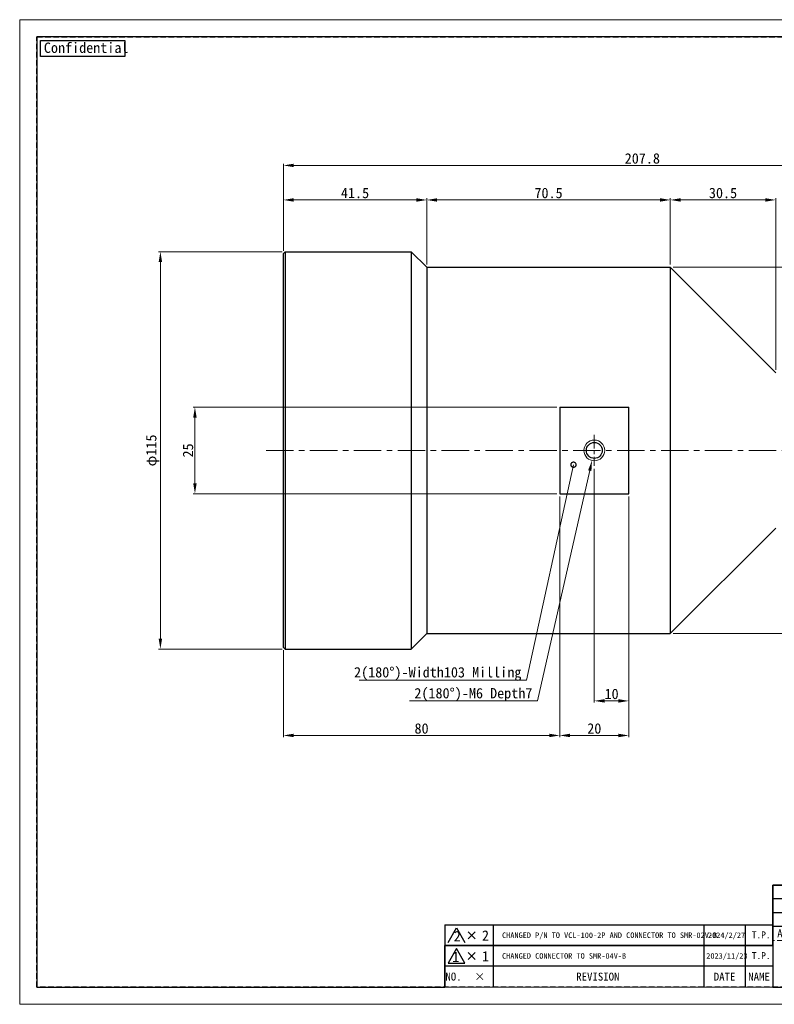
# Model space of a CAD drawing. Header units: millimetres. Extents: x -201 to 202, y 143 to 428.
# Tile 1 of 8: x -201 to 17, y 143 to 428. Entities that reach past the tile are written whole.
import ezdxf
from ezdxf import colors
from ezdxf.entities.mleader import LeaderData, LeaderLine
from ezdxf.enums import TextEntityAlignment as Align
from ezdxf.math import Vec2, Vec3

# ---------------------------------------------------------------- set-up
doc = ezdxf.new("R2010")
doc.units = ezdxf.units.MM
doc.header["$LTSCALE"] = 0.25
doc.linetypes.add('CENTER', pattern=[50.8, 31.75, -6.35, 6.35, -6.35])
doc.linetypes.add('HIDDEN', pattern=[9.525, 6.35, -3.175])
doc.layers.get('0').update_dxf_attribs({"lineweight": 30})
doc.layers.add('CENTER', color=1, linetype='CENTER', lineweight=9)
doc.layers.add('DIMENSION', color=6, linetype='Continuous', lineweight=15)
doc.layers.add('EMPTY LINE', color=252, linetype='Continuous', lineweight=0, plot=False)
doc.layers.add('FORM', color=7, linetype='Continuous')
doc.layers.add('PARTS', color=7, linetype='Continuous')
doc.styles.add('(TNK)aSS', font='txt', dxfattribs={"width": 0.75, "oblique": 15, "height": 3.5})
doc.styles.add('VS Standard', font='msgothic.ttc', dxfattribs={"height": 3})
doc.styles.add('VS Standard(小)', font='msgothic.ttc', dxfattribs={"height": 2.4})
doc.dimstyles.new('TMIZO', dxfattribs={"dimscale": 0, "dimtxt": 3.5, "dimasz": 3, "dimexe": 0.5, "dimexo": 0.8, "dimgap": 0.5, "dimtad": 3, "dimtoh": 1, "dimdec": 1, "dimrnd": 0.005, "dimdsep": 46, "dimtxsty": '(TNK)aSS', "dimcen": 0, "dimclrd": 5, "dimclre": 5, "dimclrt": 5, "dimaunit": 1, "dimadec": 0, "dimazin": 2, "dimtfac": 1, "dimtdec": 1, "dimtmove": 0, "dimatfit": 3, "dimfxl": 1, "dimtzin": 0, "dimlwd": -1, "dimlwe": -1, "dimarcsym": 0})

# ---------------------------------------------------------------- blocks, each defined once
blk = doc.blocks.new('表題欄金物用_ver2.0.0')
at = {"layer": 'FORM', "color": 0}
for p, q in [((-11, 40.5), (-191, 40.5)), ((-191, 40.5), (-191, 28.5)), ((-110, 28.49), (-110, 40.5)), ((-39, 28.49), (-39, 40.49)), ((-29, 28.49), (-29, 40.49)), ((-11, 28.5), (-11, 40.5)), ((-39, 36.5), (-191, 36.5)), ((-24.54, 35.38), (-24.54, 29.78)), ((-13.42, 34.8), (-20.21, 33.59)), ((-13.42, 32.58), (-13.42, 34.8)), ((-39, 32.5), (-191, 32.5)), ((-27.34, 32.58), (-12.62, 32.58)), ((-20.21, 32.58), (-20.21, 33.59)), ((-20.21, 32.58), (-20.21, 31.57)), ((-13.42, 30.35), (-20.21, 31.57)), ((-13.42, 32.58), (-13.42, 30.35)), ((-11, 28.5), (-191, 28.5)), ((-191, 28.5), (-191, 11)), ((-176, 28.5), (-176, 11)), ((-161, 28.5), (-161, 11)), ((-146, 28.5), (-146, 11)), ((-131, 28.5), (-131, 11)), ((-96, 11), (-96, 28.5)), ((-11, 11), (-11, 28.5)), ((-272, 23), (-286, 23)), ((-286, 23), (-286, 17)), ((-211, 23), (-272, 23)), ((-272, 23), (-272, 17)), ((-211, 23), (-211, 17)), ((-199, 23), (-211, 23)), ((-199, 23), (-199, 17)), ((-191, 23), (-199, 23)), ((-131, 24.12), (-96, 24.12)), ((-279.19, 21), (-277.19, 19)), ((-279.19, 19), (-277.19, 21)), ((-96, 21), (-11, 21)), ((-131, 19.75), (-96, 19.75)), ((-286, 17), (-286, 11)), ((-272, 17), (-286, 17)), ((-272, 17), (-272, 11)), ((-211, 17), (-272, 17)), ((-211, 17), (-211, 11)), ((-199, 17), (-211, 17)), ((-199, 17), (-199, 11)), ((-191, 17), (-199, 17)), ((-96, 15.38), (-131, 15.38)), ((-11, 16), (-96, 16)), ((-191, 11), (-11, 11))]:
    blk.add_line(p, q, dxfattribs=at)
at = {"layer": 'FORM', "color": 0, "linetype": 'HIDDEN', "lineweight": 9}
for p, q in [((-156, 28.49), (-156, 40.49)), ((-75, 28.49), (-75, 40.49)), ((-11, 36.5), (-39, 36.5)), ((-116, 11), (-116, 28.5)), ((-78.5, 11), (-78.5, 28.5)), ((-131, 24.5), (-191, 24.5))]:
    blk.add_line(p, q, dxfattribs=at)
at = {"layer": 'FORM', "color": 0, "lineweight": 15}
blk.add_line((-191, 11), (-286, 11), dxfattribs=at)
at = {"layer": 'FORM', "color": 0}
blk.add_lwpolyline([(-282.58, 22.13), (-285.01, 17.93), (-280.16, 17.93)], close=True, dxfattribs=at)
for radius in [2, 1]:
    blk.add_circle((-24.54, 32.58), radius, dxfattribs=at)
at = {"layer": 'FORM', "color": 0, "attachment_point": 5}
for s, insert, char_height, width, style in [('{\\LMATERIAL}', (-173.5, 38.5), 2.4, 36.5, 'VS Standard(小)'), ('{\\LCHAMFER}   ', (-92.5, 38.5), 2.4, 35, 'VS Standard(小)'), ('{\\LUNIT}', (-34, 38.35), 2, 20, 'VS Standard'), ('{\\LMETHOD} 図法', (-20, 38.35), 2, 20, 'VS Standard'), ('{\\LTREATMENT}', (-173.5, 34.5), 2.4, 36.5, 'VS Standard(小)'), ('{\\LFINISHING}', (-92.5, 34.5), 2.4, 35, 'VS Standard(小)'), ('{\\T0.9;\\LTREATMENT CONTACT}', (-173.5, 30.5), 2, 36.5, 'VS Standard(小)'), ('{\\LDECENTRATION} ', (-92.5, 30.5), 2.4, 35, 'VS Standard(小)'), ('mm', (-34, 32.35), 2.8, 20, 'VS Standard'), ('{\\fＭＳ ゴシック|b0|i0|c128|p49;APPROVED}', (-183.5, 26.5), 2.3, 15, 'VS Standard'), ('{\\fＭＳ ゴシック|b0|i0|c128|p49;CHECKED}', (-168.5, 26.5), 2.3, 15, 'VS Standard'), ('{\\fＭＳ ゴシック|b0|i0|c128|p49;DESIGNED}', (-153.5, 26.5), 2.3, 15, 'VS Standard'), ('{\\fＭＳ ゴシック|b0|i0|c128|p49;DRAWN}', (-138.5, 26.5), 2.3, 15, 'VS Standard'), ('{\\W0.7;\\LTOLERANCE\\l }', (-123.5, 26.31), 1.7, 20, 'VS Standard(小)'), ('{\\LANGLE}', (-123.5, 21.94), 2, 14.9784, 'VS Standard(小)'), ('SCALE', (-123.5, 17.56), 2, 15, 'VS Standard(小)'), ('{\\fＭＳ ゴシック|b0|i0|c128|p49;NAME}', (-87.25, 18.5), 2.4, 15, 'VS Standard(小)'), ('NO.', (-283.44, 14), 2.3, 14, 'VS Standard'), ('\\pxi-3,l4,t4;×^I', (-276.99, 14), 2.3, 14, 'VS Standard'), ('REVISION', (-241.67, 14), 2.3, 46, 'VS Standard'), ('{\\fMS Gothic|b0|i0|c128|p49;DATE}', (-204.99, 14), 2.3, 12, 'VS Standard'), ('NAME', (-195, 14), 2.3, 8, 'VS Standard'), ('{\\fＭＳ ゴシック|b0|i0|c128|p49;DRAW NO.}', (-87.25, 13.5), 2.4, 15, 'VS Standard(小)'), ('{\\fＭＳ ゴシック|b0|i0|c128|p49;DATE}', (-123.5, 13.19), 2, 15, 'VS Standard(小)')]:
    blk.add_mtext(s, dxfattribs=dict(at, insert=insert, char_height=char_height, width=width, style=style))
at = {"layer": 'FORM', "color": 0, "insert": (-87.25, 24.75), "char_height": 2, "width": 16, "attachment_point": 5, "line_spacing_factor": 0.8, "style": 'VS Standard'}
blk.add_mtext('\\pxsm0.9;{\\LREMARK}   ', dxfattribs=at)
at = {"layer": 'FORM', "color": 0, "insert": (-282.79, 19.73), "char_height": 3, "attachment_point": 5, "style": 'VS Standard'}
blk.add_mtext('1', dxfattribs=at)
at = {"layer": 'FORM', "color": 0}
for tag, height, style, p in [('材料', 2.8, 'VS Standard', (-133, 38.5)), ('一般面取', 2.8, 'VS Standard', (-57, 38.5)), ('処理', 2.8, 'VS Standard', (-133, 34.5)), ('仕上', 2.8, 'VS Standard', (-57, 34.5)), ('処理接点', 2.8, 'VS Standard', (-133, 30.5)), ('偏芯', 2.8, 'VS Standard', (-57, 30.5)), ('一般公差', 2.4, 'VS Standard(小)', (-106, 26.31)), ('適用（機種名）', 3.6, 'VS Standard', (-44.75, 24.75)), ('角度', 2.4, 'VS Standard(小)', (-106, 21.94)), ('NAME', 3.5, 'VS Standard', (-44.75, 18.5)), ('SCALE', 2.4, 'VS Standard(小)', (-106, 17.56)), ('DATE', 2.4, 'VS Standard(小)', (-106, 13.19)), ('DRAW_NO.', 3.5, 'VS Standard', (-44.75, 13.5))]:
    blk.add_attdef(tag, text='', height=height, dxfattribs=dict(at, style=style)).set_placement(p, align=Align.MIDDLE_CENTER)
at = {"layer": 'FORM', "color": 0, "style": 'VS Standard'}
for tag, p in [('APPROVED', (-182.5, 15.06)), ('CHECKED', (-167.5, 15.18)), ('DESIGNED', (-152.5, 15.09)), ('DRAWN', (-137.5, 15.23))]:
    blk.add_attdef(tag, text='', height=4.5, dxfattribs=at).set_placement(p, align=Align.BOTTOM_CENTER)
blk = doc.blocks.new('*D169')
at = {"layer": 'Defpoints', "color": 0}
for p in [(82.61, 385.57), (-125.19, 360.07), (82.61, 315.87)]:
    blk.add_point(p, dxfattribs=at)
at = {"layer": 'DIMENSION', "color": 0}
for p, q in [((-125.19, 360.87), (-125.19, 386.07)), ((-122.19, 385.57), (79.61, 385.57)), ((82.61, 316.67), (82.61, 386.07))]:
    blk.add_line(p, q, dxfattribs=at)
for points in [[(-122.19, 386.07), (-122.19, 385.07), (-125.19, 385.57)], [(79.61, 385.07), (79.61, 386.07), (82.61, 385.57)]]:
    blk.add_solid(points, dxfattribs=at)
at = {"layer": 'DIMENSION', "color": 0, "insert": (-21.29, 387.57), "char_height": 3, "attachment_point": 5, "style": 'VS Standard'}
blk.add_mtext('207.8', dxfattribs=at)
blk = doc.blocks.new('*D170')
at = {"layer": 'Defpoints', "color": 0}
for p in [(-83.69, 375.57), (-125.19, 360.07), (-83.69, 356.07)]:
    blk.add_point(p, dxfattribs=at)
at = {"layer": 'DIMENSION', "color": 0}
for p, q in [((-125.19, 360.87), (-125.19, 376.07)), ((-122.19, 375.57), (-86.69, 375.57)), ((-83.69, 356.87), (-83.69, 376.07))]:
    blk.add_line(p, q, dxfattribs=at)
for points in [[(-122.19, 376.07), (-122.19, 375.07), (-125.19, 375.57)], [(-86.69, 375.07), (-86.69, 376.07), (-83.69, 375.57)]]:
    blk.add_solid(points, dxfattribs=at)
at = {"layer": 'DIMENSION', "color": 0, "insert": (-104.44, 377.57), "char_height": 3, "attachment_point": 5, "style": 'VS Standard'}
blk.add_mtext('41.5', dxfattribs=at)
blk = doc.blocks.new('*D171')
at = {"layer": 'Defpoints', "color": 0}
for p in [(-13.19, 375.57), (-83.69, 356.07), (-13.19, 356.07)]:
    blk.add_point(p, dxfattribs=at)
at = {"layer": 'DIMENSION', "color": 0}
for p, q in [((-83.69, 356.87), (-83.69, 376.07)), ((-80.69, 375.57), (-16.19, 375.57)), ((-13.19, 356.87), (-13.19, 376.07))]:
    blk.add_line(p, q, dxfattribs=at)
for points in [[(-80.69, 376.07), (-80.69, 375.07), (-83.69, 375.57)], [(-16.19, 375.07), (-16.19, 376.07), (-13.19, 375.57)]]:
    blk.add_solid(points, dxfattribs=at)
at = {"layer": 'DIMENSION', "color": 0, "insert": (-48.44, 377.57), "char_height": 3, "attachment_point": 5, "style": 'VS Standard'}
blk.add_mtext('70.5', dxfattribs=at)
blk = doc.blocks.new('*D172')
at = {"layer": 'Defpoints', "color": 0}
for p in [(17.31, 375.57), (-13.19, 356.07), (17.31, 325.57)]:
    blk.add_point(p, dxfattribs=at)
at = {"layer": 'DIMENSION', "color": 0}
for p, q in [((-13.19, 356.87), (-13.19, 376.07)), ((-10.19, 375.57), (14.31, 375.57)), ((17.31, 326.37), (17.31, 376.07))]:
    blk.add_line(p, q, dxfattribs=at)
for points in [[(-10.19, 376.07), (-10.19, 375.07), (-13.19, 375.57)], [(14.31, 375.07), (14.31, 376.07), (17.31, 375.57)]]:
    blk.add_solid(points, dxfattribs=at)
at = {"layer": 'DIMENSION', "color": 0, "insert": (2.06, 377.57), "char_height": 3, "attachment_point": 5, "style": 'VS Standard'}
blk.add_mtext('30.5', dxfattribs=at)
blk = doc.blocks.new('*D175')
at = {"layer": 'Defpoints', "color": 0}
for p in [(-124.69, 360.57), (-160.78, 245.57), (-124.69, 245.57)]:
    blk.add_point(p, dxfattribs=at)
at = {"layer": 'DIMENSION', "color": 0}
for p, q in [((-125.49, 360.57), (-161.28, 360.57)), ((-160.78, 357.57), (-160.78, 248.57)), ((-125.49, 245.57), (-161.28, 245.57))]:
    blk.add_line(p, q, dxfattribs=at)
for points in [[(-160.28, 357.57), (-161.28, 357.57), (-160.78, 360.57)], [(-161.28, 248.57), (-160.28, 248.57), (-160.78, 245.57)]]:
    blk.add_solid(points, dxfattribs=at)
at = {"layer": 'DIMENSION', "color": 0, "insert": (-163.02, 303.07), "char_height": 3, "attachment_point": 5, "rotation": 90, "style": 'VS Standard'}
blk.add_mtext('φ115', dxfattribs=at)
blk = doc.blocks.new('*D178')
at = {"layer": 'Defpoints', "color": 0}
for p in [(-13.19, 356.07), (-13.19, 250.07), (162.94, 250.07)]:
    blk.add_point(p, dxfattribs=at)
at = {"layer": 'DIMENSION', "color": 0}
for p, q in [((-12.39, 356.07), (163.44, 356.07)), ((162.94, 353.07), (162.94, 253.07)), ((-12.39, 250.07), (163.44, 250.07))]:
    blk.add_line(p, q, dxfattribs=at)
for points in [[(163.44, 353.07), (162.44, 353.07), (162.94, 356.07)], [(162.44, 253.07), (163.44, 253.07), (162.94, 250.07)]]:
    blk.add_solid(points, dxfattribs=at)
at = {"layer": 'DIMENSION', "color": 0, "insert": (160.7, 303.07), "char_height": 3, "attachment_point": 5, "rotation": 90, "style": 'VS Standard'}
blk.add_mtext('φ106', dxfattribs=at)
blk = doc.blocks.new('*D179')
at = {"layer": 'Defpoints', "color": 0}
for p in [(-45.19, 290.55), (-25.19, 290.55), (-25.19, 220.57)]:
    blk.add_point(p, dxfattribs=at)
at = {"layer": 'DIMENSION', "color": 0}
for p, q in [((-45.19, 289.75), (-45.19, 220.07)), ((-25.19, 289.75), (-25.19, 220.07)), ((-42.19, 220.57), (-28.19, 220.57))]:
    blk.add_line(p, q, dxfattribs=at)
for points in [[(-42.19, 221.07), (-42.19, 220.07), (-45.19, 220.57)], [(-28.19, 220.07), (-28.19, 221.07), (-25.19, 220.57)]]:
    blk.add_solid(points, dxfattribs=at)
at = {"layer": 'DIMENSION', "color": 0, "insert": (-35.19, 222.57), "char_height": 3, "attachment_point": 5, "style": 'VS Standard'}
blk.add_mtext('20', dxfattribs=at)
blk = doc.blocks.new('_DotSmall')
at = {"color": 0, "linetype": 'ByBlock', "const_width": 0.5}
blk.add_lwpolyline([(-0.0625, 0, 1), (0.0625, 0, 1)], format="xyb", close=True, dxfattribs=at)
blk = doc.blocks.new('*D180')
at = {"layer": 'Defpoints', "color": 0}
for p in [(-35.19, 298.57), (-25.19, 290.55), (-25.19, 230.57)]:
    blk.add_point(p, dxfattribs=at)
at = {"layer": 'DIMENSION', "color": 0}
for p, q in [((-35.19, 297.77), (-35.19, 230.07)), ((-25.19, 289.75), (-25.19, 230.07)), ((-32.19, 230.57), (-28.19, 230.57))]:
    blk.add_line(p, q, dxfattribs=at)
for points in [[(-32.19, 231.07), (-32.19, 230.07), (-35.19, 230.57)], [(-28.19, 230.07), (-28.19, 231.07), (-25.19, 230.57)]]:
    blk.add_solid(points, dxfattribs=at)
at = {"layer": 'DIMENSION', "color": 0, "insert": (-30.19, 232.57), "char_height": 3, "attachment_point": 5, "style": 'VS Standard'}
blk.add_mtext('10', dxfattribs=at)
blk = doc.blocks.new('*D181')
at = {"layer": 'Defpoints', "color": 0}
for p in [(-45.19, 290.55), (-125.19, 246.07), (-45.19, 220.57)]:
    blk.add_point(p, dxfattribs=at)
at = {"layer": 'DIMENSION', "color": 0}
for p, q in [((-45.19, 289.75), (-45.19, 220.07)), ((-125.19, 245.27), (-125.19, 220.07)), ((-122.19, 220.57), (-48.19, 220.57))]:
    blk.add_line(p, q, dxfattribs=at)
for points in [[(-122.19, 221.07), (-122.19, 220.07), (-125.19, 220.57)], [(-48.19, 220.07), (-48.19, 221.07), (-45.19, 220.57)]]:
    blk.add_solid(points, dxfattribs=at)
at = {"layer": 'DIMENSION', "color": 0, "insert": (-85.19, 222.57), "char_height": 3, "attachment_point": 5, "style": 'VS Standard'}
blk.add_mtext('80', dxfattribs=at)
blk = doc.blocks.new('*D182')
at = {"layer": 'Defpoints', "color": 0}
for p in [(-45.19, 315.59), (-150.78, 290.55), (-45.19, 290.55)]:
    blk.add_point(p, dxfattribs=at)
at = {"layer": 'DIMENSION', "color": 0}
for p, q in [((-45.99, 315.59), (-151.28, 315.59)), ((-150.78, 312.59), (-150.78, 293.55)), ((-45.99, 290.55), (-151.28, 290.55))]:
    blk.add_line(p, q, dxfattribs=at)
for points in [[(-150.28, 312.59), (-151.28, 312.59), (-150.78, 315.59)], [(-151.28, 293.55), (-150.28, 293.55), (-150.78, 290.55)]]:
    blk.add_solid(points, dxfattribs=at)
at = {"layer": 'DIMENSION', "color": 0, "insert": (-152.78, 303.07), "char_height": 3, "attachment_point": 5, "rotation": 90, "style": 'VS Standard'}
blk.add_mtext('25', dxfattribs=at)

msp = doc.modelspace()

# ---------------------------------------------------------------- linework, layer by layer
at = {"layer": 'CENTER', "ltscale": 0.5}
msp.add_line((-35.188, 307.574), (-35.188, 298.574), dxfattribs=at)
at = {"layer": 'CENTER'}
msp.add_line((-130.188, 303.074), (129.44, 303.074), dxfattribs=at)
at = {"layer": 'EMPTY LINE'}
for p, q in [((-201.5, 427.75), (-201.5, 142.75)), ((201.5, 427.75), (-201.5, 427.75)), ((-201.5, 142.75), (201.5, 142.75))]:
    msp.add_line(p, q, dxfattribs=at)
at = {"layer": 'FORM'}
for p, q in [((-78.5, 165.75), (-78.5, 159.75)), ((-78.5, 165.75), (16.5, 165.75)), ((-64.5, 165.75), (-64.5, 159.75)), ((-3.5, 165.75), (-3.5, 159.75)), ((8.5, 165.75), (8.5, 159.75)), ((-77.508, 160.683), (-75.083, 164.883)), ((-75.083, 164.883), (-72.658, 160.683)), ((-71.694, 161.75), (-69.694, 163.75)), ((-71.694, 163.75), (-69.694, 161.75))]:
    msp.add_line(p, q, dxfattribs=at)
at = {"layer": 'FORM', "linetype": 'HIDDEN'}
msp.add_lwpolyline([(-196.5, 422.75), (196.5, 422.75), (196.5, 147.75), (-196.5, 147.75)], close=True, dxfattribs=at)
at = {"layer": 'FORM'}
msp.add_lwpolyline([(-196.5, 422.75), (-196.5, 147.75), (-78.5, 147.75), (-78.5, 159.75), (16.5, 159.75), (16.5, 177.25), (196.5, 177.25), (196.5, 422.75), (-196.5, 422.75)], close=True, dxfattribs=at)
at = {"layer": 'FORM', "lineweight": 30}
msp.add_lwpolyline([(-195.5, 421.75), (-171.109, 421.75), (-171.109, 417.088), (-195.5, 417.088)], close=True, dxfattribs=at)
at = {"layer": 'PARTS'}
for p, q in [((-124.688, 360.574), (-125.188, 360.074)), ((-125.188, 246.074), (-125.188, 360.074)), ((-124.688, 360.574), (-88.188, 360.574)), ((-124.688, 360.574), (-124.688, 245.574)), ((-88.188, 360.574), (-83.688, 356.074)), ((-88.188, 360.574), (-88.188, 245.574)), ((-83.688, 356.074), (-75.688, 356.074)), ((-83.688, 356.074), (-83.688, 250.074)), ((-75.688, 356.074), (-13.188, 356.074)), ((-13.188, 356.074), (17.312, 325.574)), ((-13.188, 356.074), (-13.188, 250.074)), ((-45.188, 315.594), (-25.188, 315.594)), ((-45.188, 315.594), (-45.188, 290.554)), ((-25.188, 290.554), (-25.188, 315.594)), ((-45.188, 290.554), (-25.188, 290.554)), ((-13.188, 250.074), (17.312, 280.574)), ((-88.188, 245.574), (-83.688, 250.074)), ((-83.688, 250.074), (-75.688, 250.074)), ((-75.688, 250.074), (-13.188, 250.074)), ((-124.688, 245.574), (-125.188, 246.074)), ((-124.688, 245.574), (-88.188, 245.574))]:
    msp.add_line(p, q, dxfattribs=at)
at = {"layer": 'PARTS', "lineweight": 13}
msp.add_circle((-35.188, 303.074), 3, dxfattribs=at)
at = {"layer": 'PARTS'}
msp.add_circle((-35.188, 303.074), 2.3, dxfattribs=at)

# ---------------------------------------------------------------- block references
at = {"layer": 'FORM'}
ref = msp.add_blockref('表題欄金物用_ver2.0.0', (207.5, 136.75), dxfattribs=at)
ref.add_attrib('材料', '-', dxfattribs={"layer": 'EMPTY LINE', "color": 0, "height": 2.8, "style": 'VS Standard'}).set_placement((74.5, 175.25), align=Align.MIDDLE_CENTER)
ref.add_attrib('処理', '-', dxfattribs={"color": 0, "height": 2.8, "style": 'VS Standard'}).set_placement((74.5, 171.25), align=Align.MIDDLE_CENTER)
ref.add_attrib('処理接点', '-', dxfattribs={"color": 0, "height": 2.8, "style": 'VS Standard'}).set_placement((74.5, 167.25), align=Align.MIDDLE_CENTER)
ref.add_attrib('一般面取', '-', dxfattribs={"color": 0, "height": 2.8, "style": 'VS Standard'}).set_placement((150.5, 175.247), align=Align.MIDDLE_CENTER)
ref.add_attrib('仕上', '-', dxfattribs={"color": 0, "height": 2.8, "style": 'VS Standard'}).set_placement((150.5, 171.247), align=Align.MIDDLE_CENTER)
ref.add_attrib('偏芯', '-', dxfattribs={"color": 0, "height": 2.8, "style": 'VS Standard'}).set_placement((150.5, 167.247), align=Align.MIDDLE_CENTER)
ref.add_attrib('一般公差', '-', dxfattribs={"color": 0, "height": 2.4, "style": 'VS Standard(小)'}).set_placement((101.5, 163.062), align=Align.MIDDLE_CENTER)
ref.add_attrib('角度', '-', dxfattribs={"color": 0, "height": 2.4, "style": 'VS Standard(小)'}).set_placement((101.5, 158.688), align=Align.MIDDLE_CENTER)
ref.add_attrib('SCALE', '1 / 1', dxfattribs={"color": 0, "height": 2.4, "style": 'VS Standard(小)'}).set_placement((101.5, 154.312), align=Align.MIDDLE_CENTER)
ref.add_attrib('DATE', '13/9/2023', dxfattribs={"color": 0, "height": 2.4, "style": 'VS Standard(小)'}).set_placement((101.5, 149.938), align=Align.MIDDLE_CENTER)
ref.add_attrib('適用（機種名）', 'VCL-100-2P', dxfattribs={"color": 0, "height": 3.6, "style": 'VS Standard'}).set_placement((162.75, 161.5), align=Align.MIDDLE_CENTER)
ref.add_attrib('NAME', 'DRAWING ', dxfattribs={"color": 0, "height": 3.5, "style": 'VS Standard'}).set_placement((162.75, 155.25), align=Align.MIDDLE_CENTER)
ref.add_attrib('DRAW_NO.', 'L1210A-A00102', dxfattribs={"color": 0, "height": 3.5, "style": 'VS Standard'}).set_placement((162.75, 150.25), align=Align.MIDDLE_CENTER)
ref.add_attrib('DESIGNED', 'S.S.', dxfattribs={"color": 0, "height": 4.5, "style": 'VS Standard'}).set_placement((55, 151.841), align=Align.BOTTOM_CENTER)
ref.add_attrib('DRAWN', 'T.P.', dxfattribs={"color": 0, "height": 4.5, "style": 'VS Standard'}).set_placement((70, 151.985), align=Align.BOTTOM_CENTER)
ref.add_attrib('CHECKED', 'P.E.', dxfattribs={"color": 0, "height": 4.5, "style": 'VS Standard'}).set_placement((40, 151.927), align=Align.BOTTOM_CENTER)
ref.add_attrib('APPROVED', 'P.E.', dxfattribs={"color": 0, "height": 4.5, "style": 'VS Standard'}).set_placement((25, 151.812), align=Align.BOTTOM_CENTER)

# ---------------------------------------------------------------- texts
at = {"layer": 'FORM', "lineweight": 30, "insert": (-194.506, 421.139), "char_height": 3, "attachment_point": 1, "style": 'VS Standard'}
msp.add_mtext_dynamic_manual_height_columns('Confidential', width=3, gutter_width=15, heights=[0], dxfattribs=at)
at = {"layer": 'FORM', "attachment_point": 1, "style": 'VS Standard'}
for s, insert, char_height, width in [('2', (-75.88, 163.971), 3, 2.62886), ('2', (-67.7, 164.152), 3, 2.62886), ('CHANGED P/N TO VCL-100-2P AND CONNECTOR TO SMR-02V-B', (-61.9, 163.55), 1.6, 57.05712), ('2024/2/27', (-2.3, 163.55), 1.6, 12.38585), ('T.P.', (10.4, 163.85), 2, 6.21683), ('1', (-67.7, 158.152), 3, 2.62886), ('CHANGED CONNECTOR TO SMR-04V-B', (-61.9, 157.55), 1.6, 54), ('2023/11/23', (-2.8, 157.55), 1.6, 12.38585), ('T.P.', (10.4, 157.85), 2, 6.21683)]:
    msp.add_mtext(s, dxfattribs=dict(at, insert=insert, char_height=char_height, width=width))

# ---------------------------------------------------------------- dimensions: what is measured, and where the dimension line sits
at = {"layer": 'DIMENSION'}
for base, p1, p2, picture, middle in [((82.612, 385.574), (-125.188, 360.074), (82.612, 315.874), '*D169', (-21.288, 387.575)), ((-83.688, 375.574), (-125.188, 360.074), (-83.688, 356.074), '*D170', (-104.438, 377.575)), ((-13.188, 375.574), (-83.688, 356.074), (-13.188, 356.074), '*D171', (-48.438, 377.575)), ((17.312, 375.574), (-13.188, 356.074), (17.312, 325.574), '*D172', (2.062, 377.575)), ((-25.188, 230.574), (-35.188, 298.574), (-25.188, 290.554), '*D180', (-30.188, 232.575)), ((-45.188, 220.574), (-125.188, 246.074), (-45.188, 290.554), '*D181', (-85.188, 222.574)), ((-25.188, 220.574), (-45.188, 290.554), (-25.188, 290.554), '*D179', (-35.188, 222.575))]:
    dim = msp.add_linear_dim(base=base, p1=p1, p2=p2, dimstyle='TMIZO', override={"dimscale": 1, "dimtoh": 0, "dimtxsty": 'VS Standard', "dimclrd": 0, "dimclre": 0, "dimclrt": 0}, dxfattribs=at)
    dim.commit()
    dim.dimension.update_dxf_attribs({"geometry": picture, "text_midpoint": middle})
for base, p1, p2, picture, middle in [((-160.78, 245.574), (-124.688, 360.574), (-124.688, 245.574), '*D175', (-163.025, 303.074)), ((162.94, 250.074), (-13.188, 356.074), (-13.188, 250.074), '*D178', (160.696, 303.074))]:
    dim = msp.add_linear_dim(base=base, p1=p1, p2=p2, angle=90, text='φ<>', dimstyle='TMIZO', override={"dimscale": 1, "dimtoh": 0, "dimtxsty": 'VS Standard', "dimclrd": 0, "dimclre": 0, "dimclrt": 0}, dxfattribs=at)
    dim.commit()
    dim.dimension.update_dxf_attribs({"geometry": picture, "text_midpoint": middle})
dim = msp.add_linear_dim(base=(-150.78, 290.554), p1=(-45.188, 315.594), p2=(-45.188, 290.554), angle=90, dimstyle='TMIZO', override={"dimscale": 1, "dimtoh": 0, "dimtxsty": 'VS Standard', "dimclrd": 0, "dimclre": 0, "dimclrt": 0}, dxfattribs=at)
dim.commit()
dim.dimension.update_dxf_attribs({"geometry": '*D182', "text_midpoint": (-152.781, 303.074)})

# ---------------------------------------------------------------- leaders
ml = msp.add_multileader_mtext('Standard', dxfattribs=at)
ml.set_content('2(180°)-Width103 Milling', color=256, style='VS Standard')
ml.set_leader_properties(color=256, linetype='ByLayer', lineweight=-1)
ml.set_arrow_properties(name='DOTSMALL')
ml.build(insert=Vec2(0, 0))
ml.multileader.update_dxf_attribs({"has_dogleg": 0, "text_left_attachment_type": 5, "text_right_attachment_type": 5, "dogleg_length": 0.36, "arrow_head_size": 3})
ctx = ml.context
ctx.base_point, ctx.char_height, ctx.arrow_head_size, ctx.landing_gap_size, ctx.plane_origin, ctx.plane_x_axis, ctx.plane_y_axis = Vec3(-106.208, 236.612), 3, 3, 1.5, Vec3(77.133, 276.67), Vec3(1, 0.0000462), Vec3(-0.0000462, 1)
ctx.left_attachment, ctx.right_attachment, ctx.text_align_type = 5, 5, 2
notes = []
notes.append((ctx, [(0, (1, 1, 0), (-54.421, 236.615), (-1, -0.0000462), 0.36, [(0, [(-41.219, 298.94)], 0, [])])]))
ctx.mtext.insert, ctx.mtext.text_direction, ctx.mtext.rotation, ctx.mtext.alignment, ctx.mtext.flow_direction = Vec3(-56.282, 240.366), Vec3(1, 0.0000462), 0.0000462, 3, 5
ml = msp.add_multileader_mtext('Standard', dxfattribs=at)
ml.set_content('2(180°)-M6 Depth7', color=256, style='VS Standard')
ml.set_leader_properties(color=256, linetype='ByLayer', lineweight=-1)
ml.build(insert=Vec2(0, 0))
ml.multileader.update_dxf_attribs({"has_dogleg": 0, "text_left_attachment_type": 5, "text_right_attachment_type": 5, "dogleg_length": 0.36, "arrow_head_size": 3})
ctx = ml.context
ctx.base_point, ctx.char_height, ctx.arrow_head_size, ctx.landing_gap_size, ctx.plane_origin, ctx.plane_x_axis, ctx.plane_y_axis = Vec3(-89.259, 230.553), 3, 3, 1.5, Vec3(82.371, 278.968), Vec3(1, 0.0000462), Vec3(-0.0000462, 1)
ctx.left_attachment, ctx.right_attachment, ctx.text_align_type = 5, 5, 2
notes.append((ctx, [(0, (1, 1, 0), (-51.254, 230.556), (-1, -0.0000462), 0.36, [(0, [(-35.851, 300.148)], 0, [])])]))
ctx.mtext.insert, ctx.mtext.text_direction, ctx.mtext.rotation, ctx.mtext.alignment, ctx.mtext.flow_direction = Vec3(-53.114, 234.307), Vec3(1, 0.0000462), 0.0000462, 3, 5
for ctx, leaders in notes:
    for number, flags, end, landing, length, lines in leaders:
        leader = LeaderData()
        leader.index, (leader.has_last_leader_line, leader.has_dogleg_vector, leader.attachment_direction) = number, flags
        leader.last_leader_point, leader.dogleg_vector, leader.dogleg_length = Vec3(end), Vec3(landing), length
        for number, points, colour, breaks in lines:
            line = LeaderLine()
            line.index, line.vertices, line.color, line.breaks = number, Vec3.list(points), colors.encode_raw_color(colour), breaks
            leader.lines.append(line)
        ctx.leaders.append(leader)

doc.saveas('drawing.dxf')
